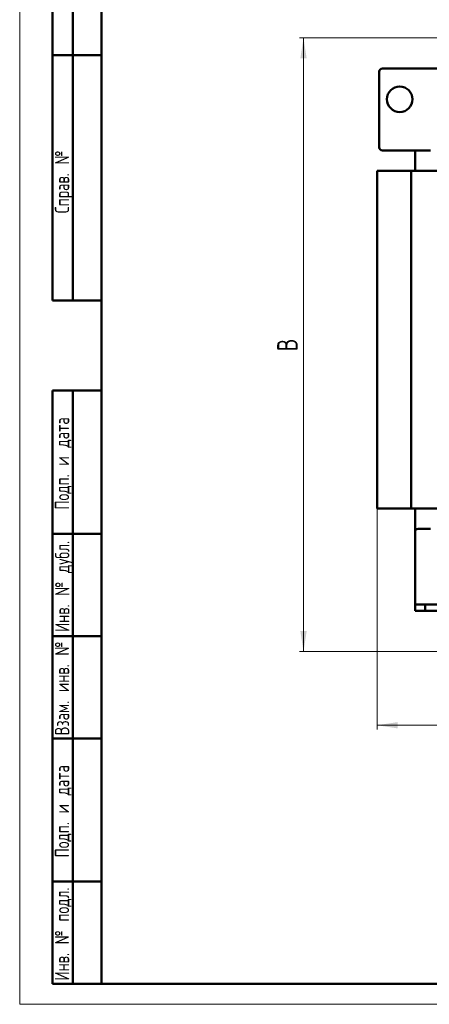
# Model space of a CAD drawing. Header units: millimetres. Extents: x 0 to 1198, y 0 to 1680.
# Tile 1 of 5: x 0 to 401, y 0 to 963. Entities that reach past the tile are written whole.
import ezdxf

# ---------------------------------------------------------------- set-up
doc = ezdxf.new("R2010")
doc.units = ezdxf.units.MM
doc.header["$LTSCALE"] = 4
doc.linetypes.add('SLD-Сплошная', pattern=[0])
doc.styles.add('SLDTEXTSTYLE0', font='TXT', dxfattribs={"width": 0.7})
doc.styles.add('SLDTEXTSTYLE1', font='TXT', dxfattribs={"width": 0.7, "bigfont": 'bigfont'})
doc.dimstyles.new('SLDDIMSTYLE0', dxfattribs={"dimtxt": 20, "dimasz": 20, "dimexe": 0, "dimexo": 0.0625, "dimgap": 5, "dimtad": 2, "dimdec": 1, "dimrnd": 1e-09, "dimzin": 12, "dimdsep": 46, "dimtxsty": 'SLDTEXTSTYLE0', "dimsah": 1, "dimcen": 0.09, "dimadec": 0, "dimazin": 3, "dimtfac": 1, "dimtdec": 3, "dimtofl": 0, "dimtmove": 0, "dimatfit": 3, "dimfxl": 0, "dimfrac": 2, "dimtolj": 1, "dimtzin": 12, "dimarcsym": 0})

# ---------------------------------------------------------------- blocks, each defined once
blk = doc.blocks.new('_D')
at = {"color": 7, "linetype": 'SLD-Сплошная', "lineweight": 0}
for p, q in [((496.6, 944.81), (273.55, 944.81)), ((277.55, 344.81), (277.55, 944.81)), ((496.6, 344.81), (273.55, 344.81))]:
    blk.add_line(p, q, dxfattribs=at)
at = {"color": 7, "linetype": 'SLD-Сплошная', "lineweight": 18}
for points in [[(277.55, 944.81), (274.47, 924.81), (280.63, 924.81)], [(277.55, 344.81), (280.63, 364.81), (274.47, 364.81)]]:
    blk.add_solid(points, dxfattribs=at)
at = {"color": 7, "linetype": 'SLD-Сплошная', "lineweight": 18, "insert": (251.77, 638.41), "char_height": 20, "attachment_point": 1, "rotation": 90, "style": 'SLDTEXTSTYLE1'}
blk.add_mtext('В', dxfattribs=at)
blk = doc.blocks.new('_D_1')
at = {"color": 7, "linetype": 'SLD-Сплошная', "lineweight": 0}
for p, q in [((905.53, 715.08), (905.53, 268.81)), ((349.55, 484.77), (349.55, 268.81)), ((349.55, 272.81), (905.53, 272.81))]:
    blk.add_line(p, q, dxfattribs=at)
at = {"color": 7, "linetype": 'SLD-Сплошная', "lineweight": 18}
for points in [[(349.55, 272.81), (369.55, 269.73), (369.55, 275.89)], [(905.53, 272.81), (885.53, 275.89), (885.53, 269.73)]]:
    blk.add_solid(points, dxfattribs=at)
at = {"color": 7, "linetype": 'SLD-Сплошная', "lineweight": 18, "insert": (619.72, 298.59), "char_height": 20, "attachment_point": 1, "style": 'SLDTEXTSTYLE1'}
blk.add_mtext('Ш', dxfattribs=at)

msp = doc.modelspace()

# ---------------------------------------------------------------- linework, layer by layer
at = {"color": 7, "linetype": 'SLD-Сплошная', "lineweight": 18}
for p, q in [((0, 1680), (0, 0)), ((0, 0), (1188, 0))]:
    msp.add_line(p, q, dxfattribs=at)
at = {"color": 7, "linetype": 'SLD-Сплошная', "lineweight": 50}
for p, q in [((80, 1660), (80, 20)), ((80, 1660), (80, 20)), ((32, 688), (32, 1168)), ((32, 688), (32, 1168)), ((52, 688), (52, 1168)), ((52, 688), (52, 1168)), ((32, 928), (80, 928)), ((80, 928), (32, 928)), ((354.64, 914.81), (502.64, 914.81)), ((351.64, 837.81), (351.64, 911.81)), ((401.64, 834.81), (354.64, 834.81)), ((386.64, 814.81), (386.64, 834.81)), ((349.55, 814.81), (349.55, 484.81)), ((349.55, 814.81), (382.87, 814.81)), ((382.87, 814.81), (480.42, 814.81)), ((382.87, 814.81), (382.87, 484.81)), ((32, 688), (80, 688)), ((32, 20), (32, 600)), ((32, 600), (80, 600)), ((52, 20), (52, 600)), ((349.55, 484.81), (382.87, 484.81)), ((382.87, 484.81), (480.42, 484.81)), ((386.64, 461.81), (386.64, 484.81)), ((401.64, 464.81), (389.64, 464.81)), ((80, 460), (32, 460)), ((386.64, 461.81), (386.64, 390.81)), ((386.64, 384.81), (386.64, 390.81)), ((386.64, 390.81), (396.64, 390.81)), ((396.64, 390.81), (396.64, 384.81)), ((396.64, 390.81), (846.64, 390.81)), ((396.64, 384.81), (386.64, 384.81)), ((502.64, 384.81), (396.64, 384.81)), ((80, 360), (32, 360)), ((80, 260), (32, 260)), ((32, 120), (80, 120)), ((32, 20), (80, 20)), ((80, 20), (1168, 20))]:
    msp.add_line(p, q, dxfattribs=at)
msp.add_circle((371.64, 884.81), 12.5, dxfattribs=at)
for centre, start, end in [((354.64, 911.81), 90, 180), ((354.64, 837.81), 180, 270), ((389.64, 461.81), 90, 180)]:
    msp.add_arc(centre, 3, start, end, dxfattribs=at)

# ---------------------------------------------------------------- texts
at = {"color": 7, "linetype": 'Continuous', "lineweight": 0, "char_height": 14, "attachment_point": 2, "rotation": 90, "style": 'SLDTEXTSTYLE1'}
for s, insert in [('Справ. №', (34.41, 804.04)), ('Подп. и дата', (34.41, 528.7)), ('Инв. № дубл.', (34.65, 408.54)), ('Взам. инв. №', (34.41, 308.81)), ('Подп. и дата', (34.41, 188.7)), ('Инв. № подл.', (34.41, 68.71))]:
    msp.add_mtext(s, dxfattribs=dict(at, insert=insert))

# ---------------------------------------------------------------- dimensions: what is measured, and where the dimension line sits
at = {"color": 7, "linetype": 'SLD-Сплошная', "lineweight": 18}
dim = msp.add_linear_dim(base=(277.55, 944.81), p1=(496.64, 344.81), p2=(496.64, 944.81), angle=90, text='В', dimstyle='SLDDIMSTYLE0', dxfattribs=at)
dim.commit()
dim.dimension.update_dxf_attribs({"geometry": '_D', "text_midpoint": (277.55, 644.81), "dimtype": 160})
dim = msp.add_linear_dim(base=(905.53, 272.81), p1=(349.55, 484.81), p2=(905.53, 715.12), text='Ш', dimstyle='SLDDIMSTYLE0', dxfattribs=at)
dim.commit()
dim.dimension.update_dxf_attribs({"geometry": '_D_1', "text_midpoint": (627.54, 272.81), "dimtype": 160})

doc.saveas('drawing.dxf')
